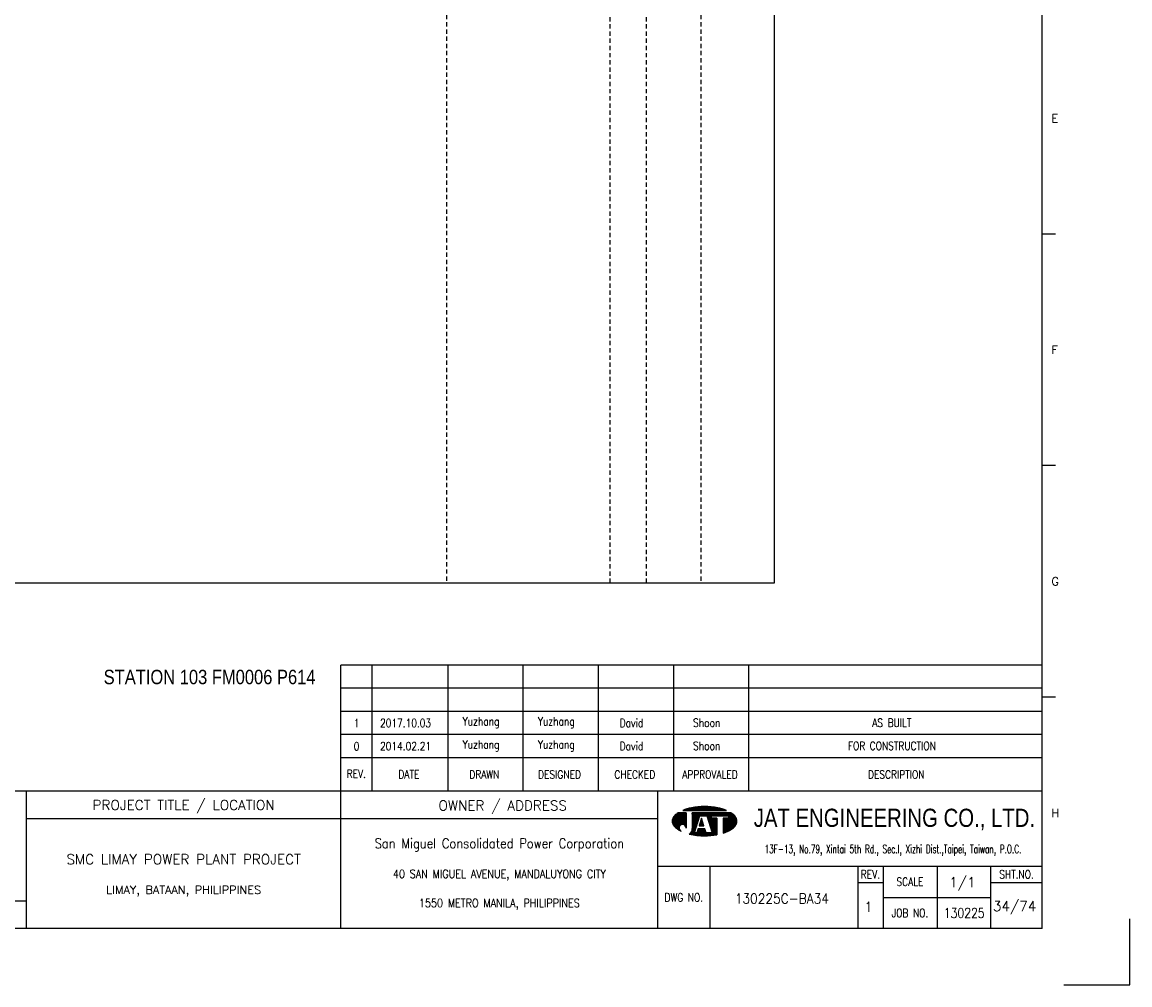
# Model space of a CAD drawing. Extents: x 2254 to 3220, y -98 to 584.
# Tile 3 of 4: x 2835 to 3220, y -98 to 236. Entities that reach past the tile are written whole.
import ezdxf
from ezdxf.enums import TextEntityAlignment as Align

# ---------------------------------------------------------------- set-up
doc = ezdxf.new("R2010")
doc.units = 0
doc.header["$MEASUREMENT"] = 0
doc.linetypes.add('HIDDEN', pattern=[4, 1.5, -1, 1.5])
doc.layers.get('0').update_dxf_attribs({"linetype": 'CONTINUOUS'})
doc.layers.get('DEFPOINTS').update_dxf_attribs({"linetype": 'CONTINUOUS'})
for name, color, linetype in [('B_DIM', 7, 'CONTINUOUS'), ('CON', 4, 'CONTINUOUS'), ('DCS', 7, 'CONTINUOUS'), ('HID', 2, 'HIDDEN'), ('T', 2, 'CONTINUOUS'), ('TEXT', 7, 'CONTINUOUS'), ('圖框CON', 4, 'CONTINUOUS'), ('框線', 6, 'CONTINUOUS')]:
    doc.layers.add(name, color=color, linetype=linetype)
doc.styles.add('AEH', font='simplex', dxfattribs={"width": 0.8, "bigfont": 'ae'})
doc.styles.add('DAYUKP', font='complex', dxfattribs={"bigfont": 'DAYUKP.SHX'})
doc.styles.add('E2', font='simplex.shx', dxfattribs={"height": 2})
doc.styles.add('E3', font='simplex.shx', dxfattribs={"height": 3})
doc.styles.add('ROMANS', font='romans', dxfattribs={"width": 0.8})
doc.styles.add('style3', font='ARIALN.TTF')
doc.styles.add('WMF-Arial0', font='arial.ttf')

# ---------------------------------------------------------------- blocks, each defined once
blk = doc.blocks.new('1880-TITLE_BLK')
at = {"layer": 'TEXT', "color": 2, "linetype": 'Continuous', "style": 'E3'}
for tag, p in [('SCALE', (790.95, 31.17)), ('DWG_NO', (736.41, 26.44)), ('REV', (762.59, 23.97)), ('SHT_NO', (806.74, 23.97))]:
    blk.add_attdef(tag, text='', height=3, dxfattribs=at).set_placement(p, align=Align.MIDDLE)
at = {"layer": 'TEXT', "linetype": 'Continuous', "style": 'E2', "width": 0.6}
for tag, p in [('REV_DATE', (418.65, 19.76)), ('APPR_DATE', (492.93, 19.76))]:
    blk.add_attdef(tag, text='', height=2, dxfattribs=at).set_placement(p, align=Align.MIDDLE_LEFT)
blk = doc.blocks.new('1')
at = {"layer": 'B_DIM'}
for p, q in [((2181.53, 118.11), (1938.08, 118.11)), ((1938.08, 74.29), (1938.08, 118.11)), ((1948.92, 74.29), (1948.92, 118.11)), ((1975.28, 74.29), (1975.28, 118.11)), ((2001.39, 74.29), (2001.39, 118.11)), ((2027.5, 74.29), (2027.5, 118.11)), ((2053.62, 74.29), (2053.62, 118.11)), ((2079.73, 74.29), (2079.73, 118.11)), ((2181.53, 110.07), (1938.08, 110.07)), ((1938.08, 77.93), (1938.08, 104.33)), ((2181.53, 102.03), (1938.08, 102.03)), ((2181.53, 93.99), (1938.08, 93.99)), ((2181.53, 85.95), (1938.08, 85.95))]:
    blk.add_line(p, q, dxfattribs=at)
at = {"layer": 'DEFPOINTS'}
blk.add_lwpolyline([(2189, 7.08), (2211.97, 7.08), (2211.97, 30.05)], dxfattribs=at)
at = {"layer": 'T', "color": 0, "lineweight": -3}
for p, q in [((2053.09, 63.82), (2056.14, 66.87)), ((2053.09, 64.04), (2055.92, 66.87)), ((2053.11, 63.62), (2056.36, 66.87)), ((2053.12, 64.29), (2055.7, 66.87)), ((2053.14, 63.43), (2056.58, 66.87)), ((2053.18, 63.25), (2056.8, 66.87)), ((2053.18, 64.57), (2055.47, 66.87)), ((2053.24, 63.08), (2057.03, 66.87)), ((2053.29, 64.91), (2055.25, 66.87)), ((2053.3, 62.92), (2057.25, 66.87)), ((2053.37, 62.77), (2057.47, 66.87)), ((2053.45, 62.63), (2057.69, 66.87)), ((2053.54, 62.5), (2057.91, 66.86)), ((2053.61, 65.45), (2054.47, 66.31)), ((2053.64, 62.37), (2057.91, 66.64)), ((2053.74, 62.25), (2057.91, 66.42)), ((2053.84, 62.14), (2057.91, 66.2)), ((2053.95, 62.02), (2057.91, 65.98)), ((2054.07, 61.91), (2057.91, 65.75)), ((2054.18, 61.8), (2057.91, 65.53)), ((2056.94, 67.67), (2057.09, 67.82)), ((2057.16, 67.67), (2057.44, 67.95)), ((2057.39, 67.67), (2057.78, 68.07)), ((2057.61, 67.67), (2058.11, 68.18)), ((2057.83, 67.67), (2058.43, 68.27)), ((2058.05, 67.67), (2058.73, 68.35)), ((2058.27, 67.67), (2059.03, 68.43)), ((2058.49, 67.67), (2059.32, 68.49)), ((2058.72, 67.67), (2059.6, 68.55)), ((2058.94, 67.67), (2059.87, 68.6)), ((2059.16, 67.67), (2060.14, 68.65)), ((2059.38, 67.67), (2060.41, 68.7)), ((2059.6, 67.67), (2060.67, 68.74)), ((2059.82, 67.67), (2060.93, 68.77)), ((2060.05, 67.67), (2061.18, 68.81)), ((2060.05, 63.24), (2063.68, 66.87)), ((2060.05, 63.46), (2063.46, 66.87)), ((2060.05, 63.68), (2063.23, 66.87)), ((2060.05, 63.9), (2063.01, 66.87)), ((2060.05, 64.13), (2062.79, 66.87)), ((2060.05, 64.35), (2062.57, 66.87)), ((2060.05, 64.57), (2062.35, 66.87)), ((2060.05, 64.79), (2062.13, 66.87)), ((2060.05, 65.01), (2061.9, 66.87)), ((2060.05, 65.23), (2061.68, 66.87)), ((2060.05, 65.46), (2061.46, 66.87)), ((2060.05, 66.12), (2060.79, 66.87)), ((2060.05, 66.34), (2060.57, 66.87)), ((2060.05, 66.56), (2060.35, 66.87)), ((2060.05, 66.79), (2060.13, 66.87)), ((2060.05, 65.68), (2061.24, 66.87)), ((2060.05, 65.9), (2061.02, 66.87)), ((2060.05, 63.02), (2062.67, 65.64)), ((2060.27, 67.67), (2061.44, 68.84)), ((2060.49, 67.67), (2061.69, 68.87)), ((2060.71, 67.67), (2061.93, 68.89)), ((2060.93, 67.67), (2062.18, 68.91)), ((2061.15, 67.67), (2062.42, 68.93)), ((2061.38, 67.67), (2062.66, 68.95)), ((2061.6, 67.67), (2062.89, 68.97)), ((2061.82, 67.67), (2063.13, 68.98)), ((2062.04, 67.67), (2063.36, 68.99)), ((2062.26, 67.67), (2063.59, 69)), ((2062.48, 67.67), (2063.82, 69)), ((2062.71, 67.67), (2064.04, 69.01)), ((2062.83, 65.8), (2063.9, 66.87)), ((2062.93, 67.67), (2064.27, 69.01)), ((2063.05, 65.8), (2064.12, 66.87)), ((2063.15, 67.67), (2064.49, 69.01)), ((2063.27, 65.8), (2064.34, 66.87)), ((2063.37, 67.67), (2064.71, 69.01)), ((2063.49, 65.8), (2064.56, 66.87)), ((2063.59, 67.67), (2064.92, 69)), ((2063.72, 65.8), (2064.79, 66.87)), ((2063.81, 67.67), (2065.14, 69)), ((2063.94, 65.8), (2065.01, 66.87)), ((2064.04, 67.67), (2065.35, 68.99)), ((2064.16, 65.8), (2065.23, 66.87)), ((2064.26, 67.67), (2065.56, 68.98)), ((2064.38, 65.8), (2065.45, 66.87)), ((2064.48, 67.67), (2065.78, 68.97)), ((2064.6, 65.8), (2065.67, 66.87)), ((2064.7, 67.67), (2065.98, 68.95)), ((2064.82, 65.8), (2065.89, 66.87)), ((2064.92, 67.67), (2066.19, 68.94)), ((2065.05, 65.8), (2066.12, 66.87)), ((2065.14, 67.67), (2066.4, 68.92)), ((2065.16, 65.69), (2066.34, 66.87)), ((2065.22, 65.53), (2066.56, 66.87)), ((2065.27, 65.36), (2066.78, 66.87)), ((2065.32, 65.19), (2067, 66.87)), ((2065.37, 67.67), (2066.6, 68.9)), ((2065.38, 65.02), (2067.22, 66.87)), ((2065.43, 64.85), (2067.45, 66.87)), ((2065.48, 64.69), (2067.67, 66.87)), ((2065.54, 64.52), (2066.74, 65.71)), ((2065.59, 67.67), (2066.8, 68.88)), ((2065.59, 64.35), (2066.74, 65.49)), ((2065.81, 67.67), (2067, 68.86)), ((2066.03, 67.67), (2067.2, 68.84)), ((2066.25, 67.67), (2067.4, 68.82)), ((2066.47, 67.67), (2067.6, 68.79)), ((2066.7, 67.67), (2067.79, 68.77)), ((2066.82, 65.8), (2067.89, 66.87)), ((2066.92, 67.67), (2067.98, 68.74)), ((2067.04, 65.8), (2068.11, 66.87)), ((2067.14, 67.67), (2068.18, 68.71)), ((2067.26, 65.8), (2068.33, 66.87)), ((2067.36, 67.67), (2068.37, 68.68)), ((2067.48, 65.8), (2068.55, 66.87)), ((2067.58, 67.67), (2068.56, 68.64)), ((2067.71, 65.8), (2068.78, 66.87)), ((2067.81, 67.67), (2068.75, 68.61)), ((2067.93, 65.8), (2069, 66.87)), ((2068.03, 67.67), (2068.93, 68.58)), ((2068.15, 65.8), (2069.22, 66.87)), ((2068.25, 67.67), (2069.12, 68.54)), ((2068.37, 65.8), (2069.44, 66.87)), ((2068.47, 67.67), (2069.3, 68.5)), ((2068.59, 65.8), (2069.66, 66.87)), ((2068.69, 67.67), (2069.48, 68.46)), ((2068.81, 65.8), (2069.88, 66.87)), ((2068.91, 67.67), (2069.66, 68.42)), ((2069.04, 65.8), (2070.11, 66.87)), ((2069.14, 67.67), (2069.84, 68.37)), ((2069.26, 65.8), (2070.33, 66.87)), ((2069.36, 67.67), (2070.01, 68.33)), ((2069.48, 65.8), (2070.55, 66.87)), ((2069.58, 67.67), (2070.19, 68.28)), ((2069.7, 65.8), (2070.77, 66.87)), ((2069.8, 67.67), (2070.36, 68.23)), ((2069.92, 65.8), (2070.99, 66.87)), ((2070.02, 67.67), (2070.53, 68.18)), ((2070.14, 65.8), (2071.21, 66.87)), ((2070.24, 67.67), (2070.7, 68.13)), ((2070.37, 65.8), (2071.44, 66.87)), ((2070.47, 67.67), (2070.87, 68.07)), ((2070.59, 65.8), (2071.66, 66.87)), ((2070.69, 67.67), (2071.03, 68.02)), ((2070.75, 63.08), (2074.07, 66.4)), ((2070.75, 62.86), (2074.19, 66.3)), ((2070.75, 62.63), (2074.31, 66.2)), ((2070.75, 62.41), (2074.43, 66.09)), ((2070.75, 62.19), (2074.54, 65.98)), ((2070.75, 61.97), (2074.66, 65.87)), ((2070.75, 61.75), (2074.77, 65.76)), ((2070.75, 61.53), (2074.87, 65.65)), ((2070.75, 61.3), (2074.98, 65.53)), ((2070.75, 61.08), (2075.08, 65.41)), ((2070.81, 65.8), (2071.88, 66.87)), ((2070.91, 67.67), (2071.2, 67.96)), ((2071.03, 65.8), (2072.1, 66.87)), ((2071.13, 67.67), (2071.36, 67.9)), ((2071.25, 65.8), (2072.32, 66.87)), ((2071.35, 67.67), (2071.52, 67.84)), ((2071.47, 65.8), (2072.54, 66.87)), ((2071.57, 67.67), (2071.68, 67.77)), ((2071.7, 65.8), (2072.77, 66.87)), ((2071.8, 67.67), (2071.83, 67.71)), ((2071.92, 65.8), (2072.99, 66.87)), ((2072.14, 65.8), (2073.21, 66.87)), ((2072.36, 65.8), (2073.43, 66.87)), ((2072.58, 65.8), (2073.57, 66.78)), ((2072.62, 65.62), (2073.7, 66.69)), ((2072.62, 65.39), (2073.83, 66.6)), ((2072.62, 65.17), (2073.95, 66.5)), ((2054.29, 61.7), (2057.91, 65.31)), ((2054.41, 61.59), (2057.91, 65.09)), ((2054.53, 61.49), (2057.91, 64.87)), ((2054.65, 61.39), (2057.91, 64.65)), ((2054.78, 61.29), (2055.59, 62.11)), ((2054.9, 61.2), (2055.48, 61.77)), ((2055.03, 61.11), (2055.46, 61.53)), ((2056.12, 62.63), (2057.91, 64.42)), ((2056.46, 62.75), (2057.91, 64.2)), ((2056.7, 62.77), (2057.91, 63.98)), ((2056.9, 62.75), (2057.91, 63.76)), ((2057.08, 62.71), (2057.91, 63.54)), ((2057.23, 62.64), (2057.91, 63.32)), ((2057.37, 62.56), (2057.91, 63.09)), ((2057.5, 62.46), (2057.91, 62.87)), ((2057.61, 62.35), (2057.91, 62.65)), ((2057.7, 62.23), (2057.91, 62.43)), ((2057.79, 62.09), (2057.91, 62.21)), ((2057.85, 61.93), (2057.91, 61.99)), ((2057.89, 61.75), (2057.91, 61.76)), ((2057.91, 61.54), (2057.91, 61.55)), ((2059.09, 59.4), (2061.43, 61.74)), ((2059.86, 60.39), (2061.54, 62.07)), ((2059.98, 60.73), (2061.64, 62.39)), ((2060.03, 61), (2061.74, 62.72)), ((2060.05, 62.8), (2062.57, 65.32)), ((2060.05, 62.57), (2062.47, 64.99)), ((2060.05, 62.35), (2062.36, 64.67)), ((2060.05, 62.13), (2062.26, 64.34)), ((2060.05, 61.91), (2062.16, 64.02)), ((2060.05, 61.69), (2062.05, 63.69)), ((2060.05, 61.46), (2061.95, 63.37)), ((2062.45, 62.32), (2063.71, 63.57)), ((2062.5, 62.58), (2063.65, 63.74)), ((2062.6, 62.91), (2063.6, 63.91)), ((2062.68, 62.32), (2063.76, 63.4)), ((2062.7, 63.23), (2063.55, 64.08)), ((2062.8, 63.56), (2063.49, 64.25)), ((2062.9, 62.32), (2063.81, 63.24)), ((2062.91, 63.88), (2063.44, 64.42)), ((2063.01, 64.2), (2063.39, 64.58)), ((2063.11, 64.53), (2063.33, 64.75)), ((2063.12, 62.32), (2063.87, 63.07)), ((2063.21, 64.85), (2063.28, 64.92)), ((2063.34, 62.32), (2063.92, 62.9)), ((2063.56, 62.32), (2063.97, 62.73)), ((2063.78, 62.32), (2064.03, 62.56)), ((2064.01, 62.32), (2064.08, 62.39)), ((2065.65, 64.18), (2066.74, 65.27)), ((2065.7, 64.01), (2066.74, 65.05)), ((2065.75, 63.84), (2066.9, 65)), ((2065.81, 63.68), (2067.12, 65)), ((2065.86, 63.51), (2067.35, 65)), ((2065.91, 63.34), (2067.57, 65)), ((2065.97, 63.17), (2067.79, 65)), ((2066.02, 63), (2068.01, 65)), ((2066.07, 62.84), (2068.23, 65)), ((2066.13, 62.67), (2068.46, 65)), ((2066.18, 62.5), (2068.61, 64.93)), ((2066.23, 62.33), (2068.61, 64.71)), ((2066.29, 62.16), (2068.61, 64.48)), ((2066.34, 61.99), (2068.61, 64.26)), ((2066.39, 61.83), (2068.61, 64.04)), ((2066.45, 61.66), (2068.61, 63.82)), ((2066.5, 61.49), (2068.61, 63.6)), ((2066.56, 61.32), (2068.61, 63.38)), ((2066.61, 61.15), (2068.61, 63.15)), ((2066.66, 60.99), (2068.61, 62.93)), ((2066.72, 60.82), (2068.61, 62.71)), ((2066.77, 60.65), (2068.61, 62.49)), ((2066.82, 60.48), (2068.61, 62.27)), ((2066.88, 60.31), (2068.61, 62.05)), ((2066.93, 60.14), (2068.61, 61.82)), ((2066.98, 59.98), (2068.61, 61.6)), ((2070.75, 60.86), (2075.17, 65.28)), ((2070.75, 60.64), (2075.25, 65.14)), ((2070.75, 63.96), (2071.78, 65)), ((2070.75, 63.74), (2072, 65)), ((2070.75, 63.52), (2072.22, 65)), ((2070.75, 63.3), (2072.45, 65)), ((2070.75, 64.41), (2071.34, 65)), ((2070.75, 64.19), (2071.56, 65)), ((2070.75, 64.85), (2070.89, 65)), ((2070.75, 64.63), (2071.12, 65)), ((2070.75, 60.42), (2075.33, 64.99)), ((2070.75, 60.2), (2075.39, 64.84)), ((2070.75, 59.97), (2075.45, 64.67)), ((2070.75, 59.75), (2075.5, 64.5)), ((2071.07, 59.85), (2075.53, 64.32)), ((2071.42, 59.97), (2075.56, 64.12)), ((2071.78, 60.12), (2075.57, 63.9)), ((2072.17, 60.28), (2075.55, 63.67)), ((2072.59, 60.48), (2075.51, 63.4)), ((2073.08, 60.75), (2075.42, 63.1)), ((2073.74, 61.19), (2075.24, 62.69)), ((2055.16, 61.01), (2055.47, 61.33)), ((2055.3, 60.93), (2055.52, 61.15)), ((2055.43, 60.84), (2055.59, 60.99)), ((2055.57, 60.76), (2055.67, 60.85)), ((2055.71, 60.67), (2055.76, 60.73)), ((2055.85, 60.59), (2055.88, 60.62)), ((2056, 60.52), (2056, 60.52)), ((2056.14, 60.44), (2056.14, 60.44)), ((2059.28, 59.36), (2061.33, 61.42)), ((2059.46, 59.32), (2061.23, 61.09)), ((2059.64, 59.29), (2061.12, 60.77)), ((2059.83, 59.25), (2061.02, 60.44)), ((2060.02, 59.22), (2060.92, 60.12)), ((2060.05, 61.24), (2060.05, 61.24)), ((2060.21, 59.19), (2060.93, 59.91)), ((2060.4, 59.16), (2061.15, 59.91)), ((2060.59, 59.13), (2061.38, 59.91)), ((2060.78, 59.1), (2061.6, 59.91)), ((2060.98, 59.07), (2063.16, 61.25)), ((2061.17, 59.04), (2063.38, 61.25)), ((2061.37, 59.02), (2063.6, 61.25)), ((2061.57, 59), (2063.82, 61.25)), ((2061.68, 59.99), (2062.94, 61.25)), ((2061.77, 58.97), (2064.04, 61.25)), ((2061.78, 60.32), (2062.71, 61.25)), ((2061.88, 60.64), (2062.49, 61.25)), ((2061.97, 58.95), (2064.27, 61.25)), ((2061.99, 60.96), (2062.27, 61.25)), ((2062.17, 58.94), (2064.45, 61.21)), ((2062.38, 58.92), (2064.51, 61.05)), ((2062.58, 58.9), (2064.56, 60.88)), ((2062.79, 58.89), (2064.61, 60.71)), ((2063, 58.88), (2064.67, 60.54)), ((2063.21, 58.87), (2064.72, 60.37)), ((2063.43, 58.86), (2064.77, 60.2)), ((2063.64, 58.85), (2064.82, 60.03)), ((2063.86, 58.85), (2064.92, 59.91)), ((2064.08, 58.84), (2065.15, 59.91)), ((2064.3, 58.84), (2065.37, 59.91)), ((2064.52, 58.84), (2065.59, 59.91)), ((2064.74, 58.85), (2065.81, 59.91)), ((2064.97, 58.85), (2066.03, 59.91)), ((2065.2, 58.86), (2066.25, 59.91)), ((2065.43, 58.87), (2066.48, 59.91)), ((2065.66, 58.88), (2066.7, 59.91)), ((2065.9, 58.89), (2066.92, 59.91)), ((2066.14, 58.91), (2068.61, 61.38)), ((2066.38, 58.93), (2068.61, 61.16)), ((2066.62, 58.95), (2068.61, 60.94)), ((2066.87, 58.97), (2068.61, 60.72)), ((2067.11, 59), (2068.61, 60.49)), ((2067.37, 59.03), (2068.61, 60.27)), ((2067.62, 59.06), (2068.61, 60.05)), ((2067.88, 59.1), (2068.61, 59.83)), ((2068.14, 59.14), (2068.61, 59.61)), ((2068.4, 59.18), (2068.61, 59.38))]:
    blk.add_line(p, q, dxfattribs=at)
at = {"layer": 'T', "lineweight": -3}
for p, q in [((2057.91, 66.87), (2055.21, 66.87)), ((2056.73, 67.67), (2071.93, 67.67)), ((2057.91, 66.87), (2057.91, 61.52)), ((2073.45, 66.87), (2060.05, 66.87)), ((2060.05, 66.33), (2060.05, 66.87)), ((2060.05, 66.87), (2060.05, 61.23)), ((2060.85, 59.91), (2062.72, 65.8)), ((2062.72, 65.8), (2065.13, 65.8)), ((2063.79, 65.8), (2065.13, 65.8)), ((2065.13, 65.8), (2067, 59.91)), ((2066.74, 65.8), (2072.62, 65.8)), ((2066.74, 65), (2066.74, 65.8)), ((2072.62, 65.8), (2072.62, 65)), ((2061.8, 63.05), (2060.05, 61.24)), ((2063.26, 65), (2062.41, 62.32)), ((2062.41, 62.32), (2064.1, 62.32)), ((2064.1, 62.32), (2063.26, 65)), ((2068.61, 65), (2066.74, 65)), ((2068.61, 65), (2068.61, 59.21)), ((2072.62, 65), (2070.75, 65)), ((2070.75, 65), (2070.75, 59.74)), ((2061.65, 59.91), (2060.85, 59.91)), ((2062.08, 61.25), (2061.65, 59.91)), ((2064.44, 61.25), (2062.08, 61.25)), ((2064.86, 59.91), (2064.44, 61.25)), ((2067, 59.91), (2064.86, 59.91))]:
    blk.add_line(p, q, dxfattribs=at)
for centre, major_axis, start_param, end_param in [((2055.58, 63.92), (1.76, 1.76), 1.614811, 2.356194), ((2059.72, 60.14), (-5.73, 5.73), 6.088179, 6.3272), ((2062.5, 54), (-10.49, 10.49), 5.683021, 5.897183), ((2064.33, 44.23), (-17.52, 17.52), 5.497787, 5.683021), ((2064.33, 44.23), (17.52, 17.52), 0.600164, 0.785398), ((2066.16, 54), (10.49, 10.49), 0.386002, 0.600164), ((2068.93, 60.14), (-5.73, 5.73), 4.668374, 4.907395), ((2073.07, 63.92), (-1.76, 1.76), 3.926991, 4.668374), ((2055.58, 63.92), (-1.76, 1.76), 0.785398, 1.526782), ((2059.72, 67.71), (5.73, 5.73), 3.097578, 3.478972), ((2056.68, 61.54), (-0.868, 0.868), 3.906164, 8.245601), ((2068.93, 67.71), (-5.73, 5.73), 2.781027, 3.185607), ((2073.07, 63.92), (1.76, 1.76), 4.756403, 5.497787), ((2057.88, 61.28), (1.53, 1.53), 4.470635, 5.546585), ((2064.33, 83.62), (17.52, 17.52), 3.710226, 3.926991), ((2064.33, 83.62), (17.52, 17.52), 3.926991, 4.100643), ((2066.16, 73.85), (-10.49, 10.49), 2.670765, 2.781027)]:
    blk.add_ellipse(centre, major_axis=major_axis, ratio=1, start_param=start_param, end_param=end_param, dxfattribs=at)
at = {"layer": '圖框CON'}
for p, q in [((2186.14, 267.8), (2181.53, 267.8)), ((2186.14, 187.4), (2181.53, 187.4)), ((2186.14, 107), (2181.53, 107)), ((2048.1, 48.3), (2181.53, 48.3)), ((2066.14, 48.3), (2066.14, 26.6)), ((2117.55, 48.3), (2117.55, 26.6)), ((2126.28, 48.3), (2126.28, 26.6)), ((2145.25, 26.6), (2145.25, 48.3)), ((2163.72, 26.6), (2163.72, 48.3)), ((2117.55, 42.62), (2126.28, 42.62)), ((2163.72, 42.62), (2181.53, 42.62)), ((2126.28, 37.45), (2163.72, 37.45))]:
    blk.add_line(p, q, dxfattribs=at)
for points in [[(1828.89, 26.6), (1828.89, 74.29)], [(1938.08, 26.6), (1938.08, 74.29)], [(2048.1, 26.6), (2048.1, 74.29)], [(2048.1, 64.75), (1828.89, 64.75)], [(1828.89, 36.15), (1802.67, 36.15), (1651.45, 36.15)]]:
    blk.add_lwpolyline(points, dxfattribs=at)
at = {"layer": '框線'}
for p, q in [((2181.53, 26.6), (2181.53, 669.81)), ((2181.53, 74.29), (1308.62, 74.29)), ((2181.53, 26.6), (1308.62, 26.6))]:
    blk.add_line(p, q, dxfattribs=at)
at = {"style": 'DAYUKP'}
for s, p in [('E', (2184.79, 307.99)), ('F', (2184.79, 227.59)), ('G', (2184.79, 147.19)), ('H', (2184.79, 66.79))]:
    blk.add_text(s, height=2.87, dxfattribs=at).set_placement(p, align=Align.MIDDLE_LEFT)
at = {"style": 'WMF-Arial0', "width": 0.8}
blk.add_text('JAT ENGINEERING CO., LTD.', height=6.3172, dxfattribs=at).set_placement((2130.24, 64.55), align=Align.MIDDLE)
at = {"color": 2, "ltscale": 500, "style": 'ROMANS', "width": 0.85}
blk.add_text('San Miguel Consolidated Power Corporation', height=3.4457, dxfattribs=at).set_placement((1993.09, 56.23), align=Align.MIDDLE_CENTER)
at = {"color": 2, "ltscale": 500, "style": 'ROMANS'}
for s, height, p in [('SMC LIMAY POWER PLANT PROJECT', 3.4457, (1883.48, 50.7)), ('LIMAY, BATAAN, PHILIPPINES', 2.8714, (1883.48, 40.08))]:
    blk.add_text(s, height=height, dxfattribs=at).set_placement(p, align=Align.MIDDLE_CENTER)
at = {"color": 4, "ltscale": 500, "style": 'ROMANS', "width": 0.85}
for s, p in [('40 SAN MIGUEL AVENUE, MANDALUYONG CITY', (1993.09, 45.61)), ('1550 METRO MANILA, PHILIPPINES', (1993.09, 35.51))]:
    blk.add_text(s, height=2.8714, dxfattribs=at).set_placement(p, align=Align.MIDDLE_CENTER)
at = {"layer": 'B_DIM', "style": 'AEH', "width": 0.8}
for s, height, p in [('REV.', 2.871, (1943.45, 80.37)), ('DATE', 2.871, (1961.68, 80.21)), ('DRAWN', 2.871, (1987.87, 80.12)), ('DESIGNED', 2.871, (2013.98, 80.12)), ('CHECKED', 2.871, (2040.1, 80.12)), ('APPROVALED', 2.871, (2066.21, 80.12)), ('DESCRIPTION', 2.8714, (2130.87, 80.12))]:
    blk.add_text(s, height=height, dxfattribs=at).set_placement(p, align=Align.MIDDLE)
at = {"layer": 'HID', "ltscale": 500, "style": 'ROMANS'}
for s, p in [('PROJECT TITLE / LOCATION', (1883.48, 69.28)), ('OWNER / ADDRESS', (1994.25, 69.12))]:
    blk.add_text(s, height=3.4457, dxfattribs=at).set_placement(p, align=Align.MIDDLE)
at = {"layer": 'HID', "color": 7, "style": 'ROMANS', "width": 0.8}
for s, p in [('REV.', (2121.92, 45.46)), ('SHT.NO.', (2172.62, 45.46)), ('SCALE', (2135.64, 42.87)), ('DWG NO.', (2057.12, 37.45)), ('JOB NO.', (2135.64, 32.03))]:
    blk.add_text(s, height=2.871, dxfattribs=at).set_placement(p, align=Align.MIDDLE)
at = {"layer": 'T', "color": 2, "ltscale": 500, "style": 'ROMANS', "width": 0.65}
blk.add_text('13F-13, No.79, Xintai 5th Rd., Sec.I, Xizhi Dist.,Taipei, Taiwan, P.O.C.', height=2.8714, dxfattribs=at).set_placement((2129.74, 52.81), align=Align.CENTER)

msp = doc.modelspace()

# ---------------------------------------------------------------- linework, layer by layer
at = {"layer": 'CON'}
msp.add_lwpolyline([(2382.36, 541.44), (3096.36, 541.44), (3096.36, 41.63), (2382.36, 41.63)], close=True, dxfattribs=at)
at = {"layer": 'HID'}
for p, q in [((2982.61, 541.44), (2982.61, 41.63)), ((3039.31, 540.74), (3039.31, 41.63)), ((3051.91, 540.74), (3051.91, 41.63)), ((3070.81, 541.44), (3070.81, 41.63))]:
    msp.add_line(p, q, dxfattribs=at)

# ---------------------------------------------------------------- block references
msp.add_blockref('1', (1007.82, -104.93))
at = {"layer": 'TEXT', "color": 0}
ref = msp.add_blockref('1880-TITLE_BLK', (2253.17, -98.27), dxfattribs=dict(at, xscale=1.148576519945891, yscale=1.148576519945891, zscale=1.148576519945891))
ref.add_attrib('DWG_NO', '130225C-BA34', dxfattribs={"color": 2, "linetype": 'Continuous', "height": 3.4457, "style": 'E3', "width": 0.9}).set_placement((3099, -67.89), align=Align.MIDDLE)
ref.add_attrib('REV', '1', dxfattribs={"color": 2, "linetype": 'Continuous', "height": 3.45, "style": 'E3'}).set_placement((3129.07, -70.73), align=Align.MIDDLE)
ref.add_attrib('SCALE', '1/1', dxfattribs={"color": 2, "linetype": 'Continuous', "height": 3.446, "style": 'E3'}).set_placement((3161.63, -62.47), align=Align.MIDDLE)
ref.add_attrib('SHT_NO', '34/74', dxfattribs={"color": 2, "linetype": 'Continuous', "height": 3.446, "style": 'E3'}).set_placement((3179.78, -70.73), align=Align.MIDDLE)

# ---------------------------------------------------------------- texts
at = {"layer": 'DCS', "linetype": 'ByBlock', "style": 'style3'}
msp.add_text('STATION 103 FM0006 P614', height=5, dxfattribs=at).set_placement((2863.54, 6.56))
at = {"layer": 'T', "style": 'AEH', "width": 0.8}
for s, height, p in [('1', 2.87, (2951.35, -6.95)), ('2017.10.03', 2.871, (2968.36, -6.92)), ('Yuzhang', 2.871, (2994.56, -6.83)), ('Yuzhang', 2.871, (3020.67, -6.83)), ('David', 2.871, (3046.78, -6.83)), ('Shoon', 2.871, (3072.9, -6.83)), ('AS BUILT', 2.871, (3137.17, -6.83)), ('0', 2.87, (2951.35, -14.99)), ('2014.02.21', 2.871, (2968.36, -14.96)), ('Yuzhang', 2.871, (2994.56, -14.87)), ('Yuzhang', 2.871, (3020.67, -14.87)), ('David', 2.871, (3046.78, -14.87)), ('Shoon', 2.871, (3072.9, -14.87)), ('FOR CONSTRUCTION', 2.8714, (3137.17, -14.87))]:
    msp.add_text(s, height=height, dxfattribs=at).set_placement(p, align=Align.MIDDLE)
at = {"layer": 'TEXT', "color": 2, "style": 'E3', "width": 0.8}
msp.add_text('130225', height=3.446, dxfattribs=at).set_placement((3162.3, -72.9), align=Align.MIDDLE_CENTER)

doc.saveas('drawing.dxf')
